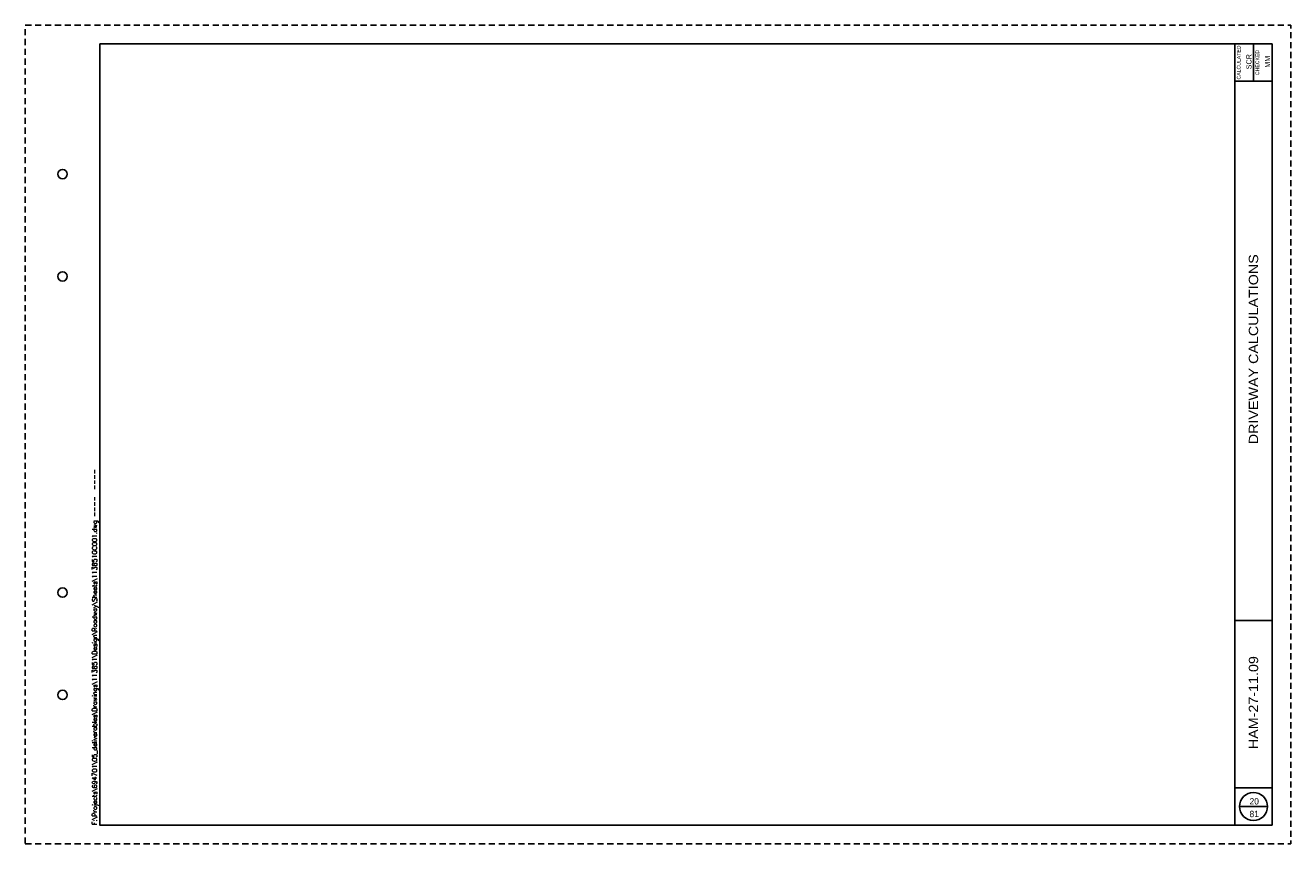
# Paper-space layout '113851GC003' of a CAD drawing. Header units: feet. Extents: x 0 to 34, y 0 to 22.
import ezdxf
from ezdxf.enums import TextEntityAlignment as Align

# ---------------------------------------------------------------- set-up
doc = ezdxf.new("R2010")
doc.units = ezdxf.units.FT
doc.header["$MEASUREMENT"] = 0
doc.linetypes.add('OhDOT_USTN3', pattern=[0.22, 0.165, -0.055])
for name, color, linetype in [('SH_Border', 7, 'Continuous'), ('SH_Cut_Line', 7, 'OhDOT_USTN3'), ('SH_Data', 7, 'Continuous')]:
    doc.layers.add(name, color=color, linetype=linetype)
doc.styles.add('DwgStamp', font='romans.shx')
doc.styles.add('Font 70-Main Title', font='txt', dxfattribs={"width": 1.15, "height": 0.25})
doc.styles.add('Straight-Normal', font='font30.shx', dxfattribs={"height": 0.14})
doc.styles.add('Straight-Sub Title', font='font30.shx', dxfattribs={"height": 0.17})

# ---------------------------------------------------------------- blocks, each defined once
blk = doc.blocks.new('BLKWO')
at = {"layer": 'SH_Border', "color": 7, "linetype": 'Continuous'}
for p, q in [((32.5, 0.5), (32.5, 21.5)), ((33, 21.5), (33, 20.5)), ((32.5, 20.5), (33.5, 20.5)), ((32.5, 6), (33.5, 6)), ((32.5, 1.5), (33.5, 1.5))]:
    blk.add_line(p, q, dxfattribs=at)
at = {"layer": 'SH_Border', "color": 7, "linetype": 'Continuous', "flags": 128}
blk.add_lwpolyline([(2, 21.5), (33.5, 21.5), (33.5, 0.5), (2, 0.5), (2, 21.5)], close=True, dxfattribs=at)
at = {"layer": 'SH_Border', "color": 7, "linetype": 'Continuous'}
for centre in [(1, 18), (1, 15.25), (1, 6.75), (1, 4)]:
    blk.add_circle(centre, 0.125, dxfattribs=at)
at = {"layer": 'SH_Cut_Line', "color": 7, "linetype": 'OhDOT_USTN3', "flags": 128}
blk.add_lwpolyline([(0, 0), (34, 0), (34, 22), (0, 22), (0, 0)], close=True, dxfattribs=at)
at = {"layer": 'SH_Data', "color": 7, "linetype": 'Continuous'}
blk.add_line((32.625, 1), (33.375, 1), dxfattribs=at)
blk.add_circle((33, 1), 0.375, dxfattribs=at)
at = {"layer": 'SH_Border', "color": 7, "linetype": 'Continuous', "style": 'DwgStamp'}
blk.add_text('F:\\Projects\\694701\\05_deliverables\\Drawings\\113851\\Design\\Roadway\\Sheets\\113851GC001.dwg ----  ----', height=0.125, rotation=90, dxfattribs=at).set_placement((1.925, 0.5))
at = {"layer": 'SH_Data', "color": 7, "linetype": 'Continuous', "style": 'Straight-Normal'}
for s, p in [('CALCULATED', (32.553, 21)), ('CHECKED', (33.053, 21))]:
    blk.add_text(s, height=0.1, rotation=90, dxfattribs=at).set_placement(p, align=Align.TOP_CENTER)
at = {"layer": 'SH_Data', "style": 'Straight-Normal'}
for tag, p in [('CALCULATED', (32.989, 21.02)), ('CHECKED', (33.489, 21.02))]:
    blk.add_attdef(tag, text='', height=0.14, rotation=90, dxfattribs=at).set_placement(p, align=Align.BOTTOM_CENTER)
at = {"layer": 'SH_Data', "style": 'Font 70-Main Title', "width": 1.15}
for tag, p in [('TITLEAREA2M', (33, 13.292)), ('TITLEAREA1', (33, 3.792))]:
    blk.add_attdef(tag, text='', height=0.25, rotation=90, dxfattribs=at).set_placement(p, align=Align.MIDDLE_CENTER)
at = {"layer": 'SH_Data', "style": 'Straight-Sub Title'}
for tag, p in [('SHEETNO', (33.02, 1.003)), ('SHEETTOTAL', (33.02, 0.663))]:
    blk.add_attdef(tag, text='', height=0.17, dxfattribs=at).set_placement(p, align=Align.BOTTOM_CENTER)

psp = doc.layouts.new('113851GC003')

# ---------------------------------------------------------------- block references
at = {"layer": 'SH_Border'}
psp.add_blockref('BLKWO', (0, 0), dxfattribs=at).add_auto_attribs({'CHECKED': 'MM', 'CALCULATED': 'SCR', 'TITLEAREA2M': 'DRIVEWAY CALCULATIONS', 'TITLEAREA1': 'HAM-27-11.09', 'SHEETTOTAL': '81', 'SHEETNO': '20'})

doc.saveas('drawing.dxf')
